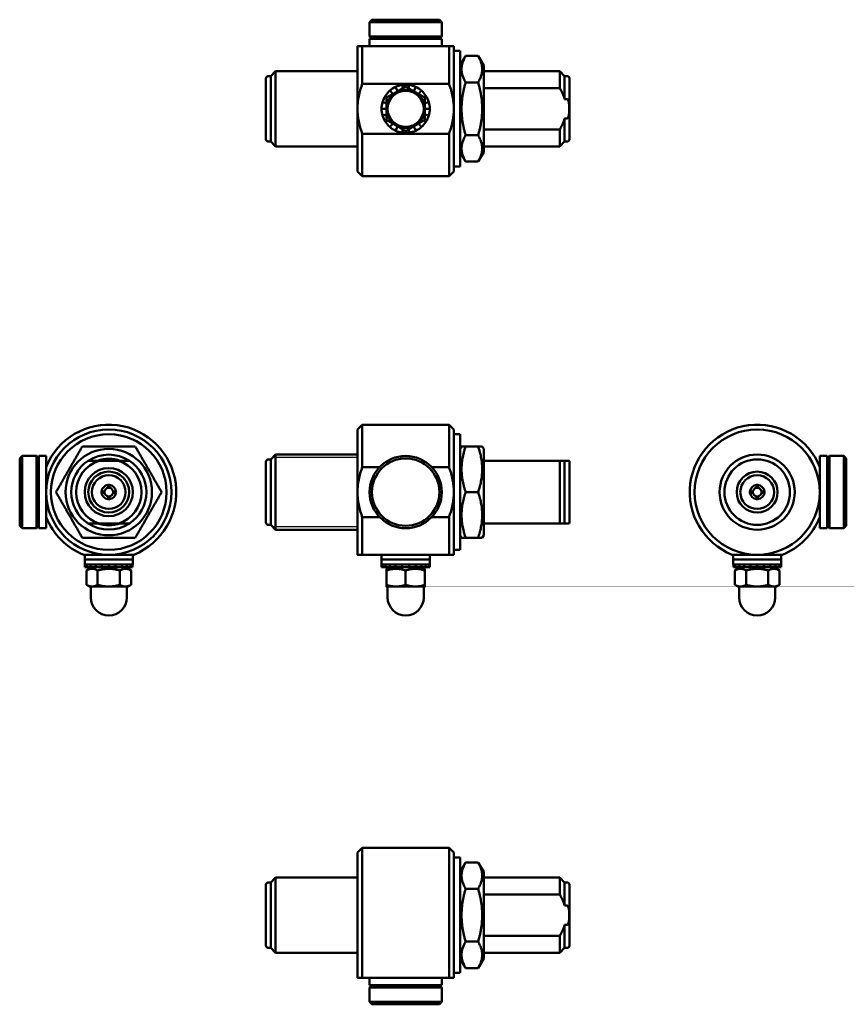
# Model space of a CAD drawing. Header units: millimetres. Extents: x 22 to 194, y 48 to 252.
import ezdxf

# ---------------------------------------------------------------- set-up
doc = ezdxf.new("R2010")
doc.units = ezdxf.units.MM
doc.layers.add('Viditelné hrany(CSN)', color=7, linetype='Continuous', lineweight=50)
doc.layers.add('Závity(CSN)', color=7, linetype='Continuous', lineweight=25)

msp = doc.modelspace()

# ---------------------------------------------------------------- linework, layer by layer
at = {"layer": 'Viditelné hrany(CSN)'}
for p, q in [((95.5, 252.38), (95, 251.88)), ((95, 251.88), (110, 251.88)), ((95, 251.88), (95, 248.88)), ((95.5, 252.38), (109.5, 252.38)), ((109.5, 252.38), (110, 251.88)), ((110, 251.88), (110, 248.88)), ((95, 248.88), (110, 248.88)), ((95.5, 248.38), (95, 248.88)), ((110, 248.38), (95, 248.38)), ((95, 246.88), (95, 248.38)), ((109.5, 248.38), (110, 248.88)), ((110, 246.88), (110, 248.38)), ((92.5, 246.88), (92.5, 233.88)), ((93.5, 246.88), (93.5, 239.07)), ((97.09, 246.88), (93.5, 246.88)), ((97.09, 246.88), (107.91, 246.88)), ((111.5, 246.88), (107.91, 246.88)), ((111.5, 246.88), (111.5, 239.07)), ((112.5, 246.88), (112.5, 233.88)), ((113.8, 245.88), (112.5, 245.88)), ((113.8, 221.88), (113.8, 245.88)), ((113.8, 242.85), (114.95, 244.85)), ((117.55, 244.85), (114.95, 244.85)), ((118.7, 242.85), (117.55, 244.85)), ((74.5, 240.68), (75.5, 241.68)), ((75.5, 241.68), (75.5, 226.08)), ((92.5, 241.68), (75.5, 241.68)), ((118.7, 224.91), (118.7, 242.85)), ((134.5, 241.68), (118.7, 241.68)), ((134.5, 241.68), (134.5, 238.19)), ((135.5, 240.68), (134.5, 241.68)), ((73.5, 227.58), (73.5, 240.18)), ((74.5, 240.68), (74, 240.68)), ((74.5, 240.68), (74.5, 227.08)), ((117.55, 239.36), (114.95, 239.36)), ((135.5, 240.68), (135.5, 235.88)), ((136, 240.68), (135.5, 240.68)), ((136.5, 240.18), (136.5, 227.58)), ((93.5, 239.07), (111.5, 239.07)), ((99.23, 237.66), (99.83, 236.96)), ((100.83, 237.53), (100.42, 238.43)), ((101.79, 238.83), (101.89, 238.14)), ((103.11, 238.14), (103.21, 238.83)), ((104.58, 238.43), (104.17, 237.53)), ((105.17, 236.96), (105.77, 237.66)), ((118.7, 238.19), (134.5, 238.19)), ((97.7, 235.29), (98.5, 235.05)), ((98.71, 236.31), (98.29, 236.58)), ((106.71, 236.58), (106.29, 236.31)), ((106.5, 235.05), (107.3, 235.29)), ((135.5, 235.88), (136, 235.88)), ((92.5, 233.88), (92.5, 220.88)), ((98.5, 233.88), (97.5, 233.88)), ((107.5, 233.88), (106.5, 233.88)), ((112.5, 233.88), (112.5, 220.88)), ((97.7, 232.47), (98.5, 232.7)), ((98.71, 231.45), (98.29, 231.18)), ((106.71, 231.18), (106.29, 231.45)), ((106.5, 232.7), (107.3, 232.47)), ((135.5, 231.88), (135.5, 227.08)), ((136, 231.88), (135.5, 231.88)), ((99.23, 230.1), (99.83, 230.8)), ((100.83, 230.22), (100.42, 229.33)), ((101.79, 228.93), (101.89, 229.61)), ((103.11, 229.61), (103.21, 228.93)), ((104.58, 229.33), (104.17, 230.22)), ((105.17, 230.8), (105.77, 230.1)), ((134.5, 229.57), (118.7, 229.57)), ((134.5, 229.57), (134.5, 226.08)), ((74.5, 227.08), (74, 227.08)), ((74.5, 227.08), (75.5, 226.08)), ((93.5, 228.68), (93.5, 219.88)), ((111.5, 228.68), (93.5, 228.68)), ((111.5, 228.68), (111.5, 219.88)), ((117.55, 228.39), (114.95, 228.39)), ((135.5, 227.08), (134.5, 226.08)), ((136, 227.08), (135.5, 227.08)), ((92.5, 226.08), (75.5, 226.08)), ((113.8, 224.91), (114.95, 222.91)), ((118.7, 224.91), (117.55, 222.91)), ((134.5, 226.08), (118.7, 226.08)), ((117.55, 222.91), (114.95, 222.91)), ((92.5, 220.88), (93.5, 219.88)), ((112.5, 220.88), (111.5, 219.88)), ((113.8, 221.88), (112.5, 221.88)), ((111.5, 219.88), (93.5, 219.88)), ((92.5, 167.3), (93.5, 168.3)), ((93.5, 168.3), (93.5, 159.5)), ((111.5, 168.3), (93.5, 168.3)), ((111.5, 168.3), (111.5, 159.5)), ((112.5, 167.3), (111.5, 168.3)), ((92.5, 167.3), (92.5, 154.3)), ((112.5, 167.3), (112.5, 154.3)), ((113.8, 166.3), (112.5, 166.3)), ((113.8, 142.3), (113.8, 166.3)), ((113.8, 163.27), (114.11, 163.8)), ((114.11, 163.8), (114.95, 163.8)), ((117.55, 163.8), (114.95, 163.8)), ((117.55, 163.8), (118.39, 163.8)), ((118.7, 163.27), (118.39, 163.8)), ((22.36, 161.3), (22.86, 161.8)), ((22.86, 146.8), (22.86, 161.8)), ((22.86, 161.8), (25.86, 161.8)), ((25.86, 146.8), (25.86, 161.8)), ((26.36, 161.3), (25.86, 161.8)), ((26.36, 161.8), (26.36, 146.8)), ((27.86, 161.8), (26.36, 161.8)), ((27.86, 159.5), (27.86, 161.8)), ((74.5, 161.1), (75.5, 162.1)), ((75.5, 162.1), (75.5, 146.5)), ((92.5, 162.1), (75.5, 162.1)), ((118.7, 145.33), (118.7, 163.27)), ((188.49, 161.8), (188.49, 159.5)), ((188.49, 161.8), (189.99, 161.8)), ((189.99, 161.3), (190.49, 161.8)), ((189.99, 146.8), (189.99, 161.8)), ((190.49, 161.8), (190.49, 146.8)), ((193.49, 161.8), (190.49, 161.8)), ((193.49, 161.8), (193.49, 146.8)), ((193.99, 161.3), (193.49, 161.8)), ((22.36, 147.3), (22.36, 161.3)), ((42.86, 160.8), (38.86, 160.8)), ((73.5, 148), (73.5, 160.6)), ((74.5, 161.1), (74, 161.1)), ((74.5, 161.1), (74.5, 147.5)), ((93.5, 159.5), (97.09, 159.5)), ((107.91, 159.5), (111.5, 159.5)), ((134.5, 160.8), (118.7, 160.8)), ((134.5, 160.8), (134.5, 147.8)), ((135.5, 160.8), (135.5, 147.8)), ((136, 160.8), (135.5, 160.8)), ((136.46, 160.8), (136, 160.8)), ((136.5, 160.6), (136.5, 148)), ((193.99, 161.3), (193.99, 147.3)), ((40.71, 155.19), (40.71, 155.79)), ((41.01, 155.79), (41.01, 155.19)), ((175.34, 155.19), (175.34, 155.79)), ((175.64, 155.79), (175.64, 155.19)), ((39.37, 154.45), (39.97, 154.45)), ((39.97, 154.15), (39.37, 154.15)), ((40.71, 152.81), (40.71, 153.41)), ((41.01, 153.41), (41.01, 152.81)), ((41.75, 154.45), (42.35, 154.45)), ((42.35, 154.15), (41.75, 154.15)), ((92.5, 154.3), (92.5, 141.3)), ((112.5, 154.3), (112.5, 141.3)), ((117.55, 154.3), (114.95, 154.3)), ((174, 154.45), (174.61, 154.45)), ((174.61, 154.15), (174, 154.15)), ((175.34, 152.81), (175.34, 153.41)), ((175.64, 153.41), (175.64, 152.81)), ((176.38, 154.45), (176.99, 154.45)), ((176.99, 154.15), (176.38, 154.15)), ((22.36, 147.3), (22.86, 146.8)), ((26.36, 147.3), (25.86, 146.8)), ((27.86, 146.8), (27.86, 149.1)), ((38.86, 147.8), (42.86, 147.8)), ((74.5, 147.5), (74, 147.5)), ((74.5, 147.5), (75.5, 146.5)), ((93.5, 149.1), (93.5, 141.3)), ((97.09, 149.1), (93.5, 149.1)), ((111.5, 149.1), (107.91, 149.1)), ((111.5, 149.1), (111.5, 141.3)), ((118.7, 147.8), (134.5, 147.8)), ((135.5, 147.8), (136, 147.8)), ((136, 147.8), (136.46, 147.8)), ((188.49, 149.1), (188.49, 146.8)), ((189.99, 147.3), (190.49, 146.8)), ((193.99, 147.3), (193.49, 146.8)), ((22.86, 146.8), (25.86, 146.8)), ((27.86, 146.8), (26.36, 146.8)), ((92.5, 146.5), (75.5, 146.5)), ((113.8, 145.33), (114.11, 144.8)), ((118.7, 145.33), (118.39, 144.8)), ((188.49, 146.8), (189.99, 146.8)), ((193.49, 146.8), (190.49, 146.8)), ((114.95, 144.8), (114.11, 144.8)), ((117.55, 144.8), (114.95, 144.8)), ((118.39, 144.8), (117.55, 144.8)), ((35.86, 141.3), (35.86, 140.3)), ((45.86, 141.3), (45.86, 140.3)), ((93.5, 141.3), (111.5, 141.3)), ((97.5, 141.3), (97.5, 140.3)), ((107.5, 141.3), (107.5, 140.3)), ((113.8, 142.3), (112.5, 142.3)), ((170.49, 141.3), (170.49, 140.3)), ((180.49, 141.3), (180.49, 140.3)), ((45.86, 140.3), (35.86, 140.3)), ((35.86, 140.3), (35.86, 139.3)), ((45.86, 140.3), (35.86, 140.3)), ((45.86, 139.3), (35.86, 139.3)), ((35.91, 139.3), (35.86, 139.3)), ((35.86, 139.3), (35.86, 138.7)), ((35.91, 138.7), (35.91, 139.3)), ((36.31, 139.3), (36.31, 138.7)), ((37.08, 139.3), (36.31, 139.3)), ((37.08, 138.7), (37.08, 139.3)), ((38.16, 139.3), (38.16, 138.7)), ((39.45, 139.3), (38.16, 139.3)), ((39.45, 138.7), (39.45, 139.3)), ((40.86, 139.3), (40.86, 138.7)), ((42.27, 139.3), (40.86, 139.3)), ((42.27, 138.7), (42.27, 139.3)), ((43.56, 139.3), (43.56, 138.7)), ((44.64, 139.3), (43.56, 139.3)), ((44.64, 138.7), (44.64, 139.3)), ((45.41, 139.3), (45.41, 138.7)), ((45.81, 139.3), (45.41, 139.3)), ((45.81, 138.7), (45.81, 139.3)), ((45.86, 140.3), (45.86, 139.3)), ((107.5, 140.3), (97.5, 140.3)), ((97.5, 140.3), (97.5, 139.3)), ((107.5, 140.3), (97.5, 140.3)), ((107.5, 139.3), (97.5, 139.3)), ((97.5, 138.7), (97.5, 139.3)), ((97.7, 139.3), (97.7, 138.7)), ((98.29, 139.3), (97.7, 139.3)), ((98.29, 138.7), (98.29, 139.3)), ((99.23, 139.3), (99.23, 138.7)), ((100.42, 139.3), (99.23, 139.3)), ((100.42, 138.7), (100.42, 139.3)), ((101.79, 139.3), (101.79, 138.7)), ((103.21, 139.3), (101.79, 139.3)), ((103.21, 138.7), (103.21, 139.3)), ((104.58, 139.3), (104.58, 138.7)), ((105.77, 139.3), (104.58, 139.3)), ((105.77, 138.7), (105.77, 139.3)), ((106.71, 139.3), (106.71, 138.7)), ((107.3, 139.3), (106.71, 139.3)), ((107.3, 138.7), (107.3, 139.3)), ((107.5, 140.3), (107.5, 139.3)), ((107.5, 139.3), (107.5, 138.7)), ((180.49, 140.3), (170.49, 140.3)), ((170.49, 140.3), (170.49, 139.3)), ((180.49, 140.3), (170.49, 140.3)), ((180.49, 139.3), (170.49, 139.3)), ((170.95, 139.3), (170.55, 139.3)), ((170.55, 139.3), (170.55, 138.7)), ((170.95, 138.7), (170.95, 139.3)), ((171.72, 139.3), (171.72, 138.7)), ((172.79, 139.3), (171.72, 139.3)), ((172.79, 138.7), (172.79, 139.3)), ((174.09, 139.3), (174.09, 138.7)), ((175.49, 139.3), (174.09, 139.3)), ((175.49, 138.7), (175.49, 139.3)), ((176.9, 139.3), (176.9, 138.7)), ((178.2, 139.3), (176.9, 139.3)), ((178.2, 138.7), (178.2, 139.3)), ((179.27, 139.3), (179.27, 138.7)), ((180.04, 139.3), (179.27, 139.3)), ((180.04, 138.7), (180.04, 139.3)), ((180.44, 139.3), (180.44, 138.7)), ((180.49, 139.3), (180.44, 139.3)), ((180.49, 140.3), (180.49, 139.3)), ((180.49, 139.3), (180.49, 138.7)), ((35.91, 138.7), (35.86, 138.7)), ((36.31, 138.7), (35.91, 138.7)), ((37.41, 138.7), (36.24, 138.03)), ((36.24, 138.03), (36.24, 135.06)), ((37.08, 138.7), (36.31, 138.7)), ((37.86, 138.7), (37.08, 138.7)), ((37.86, 138.7), (38.07, 138.7)), ((38.07, 138.7), (38.16, 138.7)), ((39.45, 138.7), (38.16, 138.7)), ((38.55, 138.03), (38.55, 135.06)), ((39.74, 138.7), (39.45, 138.7)), ((39.74, 138.7), (39.92, 138.7)), ((39.92, 138.7), (40.72, 138.7)), ((40.72, 138.7), (40.86, 138.7)), ((42.27, 138.7), (40.86, 138.7)), ((42.27, 138.7), (42.8, 138.7)), ((42.8, 138.7), (43.01, 138.7)), ((43.56, 138.7), (43.01, 138.7)), ((43.17, 138.03), (43.17, 135.06)), ((44.64, 138.7), (43.56, 138.7)), ((44.31, 138.7), (45.48, 138.03)), ((45.41, 138.7), (44.64, 138.7)), ((45.81, 138.7), (45.41, 138.7)), ((45.48, 138.03), (45.48, 135.06)), ((97.7, 138.7), (97.5, 138.7)), ((98.29, 138.7), (97.7, 138.7)), ((99.16, 138.7), (98.29, 138.7)), ((99.05, 138.7), (98.5, 138.38)), ((98.5, 138.03), (98.5, 138.38)), ((98.5, 138.03), (98.5, 135.06)), ((99.16, 138.7), (99.23, 138.7)), ((100.42, 138.7), (99.23, 138.7)), ((100.85, 138.7), (100.42, 138.7)), ((100.85, 138.7), (101.04, 138.7)), ((101.04, 138.7), (101.79, 138.7)), ((103.21, 138.7), (101.79, 138.7)), ((102.5, 138.03), (102.5, 135.06)), ((103.21, 138.7), (103.96, 138.7)), ((103.96, 138.7), (104.15, 138.7)), ((104.58, 138.7), (104.15, 138.7)), ((105.77, 138.7), (104.58, 138.7)), ((105.77, 138.7), (105.84, 138.7)), ((106.71, 138.7), (105.84, 138.7)), ((105.95, 138.7), (106.5, 138.38)), ((106.5, 138.38), (106.5, 138.03)), ((106.5, 138.03), (106.5, 135.06)), ((107.3, 138.7), (106.71, 138.7)), ((107.5, 138.7), (107.3, 138.7)), ((170.95, 138.7), (170.55, 138.7)), ((172.04, 138.7), (170.88, 138.03)), ((170.88, 138.03), (170.88, 135.06)), ((171.72, 138.7), (170.95, 138.7)), ((172.79, 138.7), (171.72, 138.7)), ((173.35, 138.7), (172.79, 138.7)), ((173.19, 138.03), (173.19, 135.06)), ((173.35, 138.7), (173.55, 138.7)), ((173.55, 138.7), (174.09, 138.7)), ((175.49, 138.7), (174.09, 138.7)), ((175.49, 138.7), (175.64, 138.7)), ((175.64, 138.7), (176.43, 138.7)), ((176.43, 138.7), (176.61, 138.7)), ((176.9, 138.7), (176.61, 138.7)), ((178.2, 138.7), (176.9, 138.7)), ((177.8, 138.03), (177.8, 135.06)), ((178.2, 138.7), (178.29, 138.7)), ((178.29, 138.7), (178.5, 138.7)), ((179.27, 138.7), (178.5, 138.7)), ((178.94, 138.7), (180.11, 138.03)), ((180.04, 138.7), (179.27, 138.7)), ((180.44, 138.7), (180.04, 138.7)), ((180.11, 138.03), (180.11, 135.06)), ((180.49, 138.7), (180.44, 138.7)), ((36.86, 134.7), (36.24, 135.06)), ((44.86, 134.7), (45.48, 135.06)), ((171.49, 134.7), (170.88, 135.06)), ((179.49, 134.7), (180.11, 135.06)), ((36.86, 134.7), (37.4, 134.7)), ((37.11, 134.7), (37.11, 132.45)), ((37.4, 134.7), (40.86, 134.7)), ((40.86, 134.7), (44.32, 134.7)), ((44.32, 134.7), (44.86, 134.7)), ((44.61, 134.7), (44.61, 132.45)), ((98.5, 134.7), (100.5, 134.7)), ((98.75, 134.7), (98.75, 132.45)), ((100.5, 134.7), (104.5, 134.7)), ((104.5, 134.7), (106.5, 134.7)), ((106.25, 134.7), (106.25, 132.45)), ((171.49, 134.7), (172.03, 134.7)), ((171.74, 134.7), (171.74, 132.45)), ((172.03, 134.7), (175.49, 134.7)), ((175.49, 134.7), (178.96, 134.7)), ((178.96, 134.7), (179.49, 134.7)), ((179.24, 134.7), (179.24, 132.45)), ((92.5, 79.47), (93.5, 80.47)), ((93.5, 80.47), (93.5, 53.47)), ((111.5, 80.47), (93.5, 80.47)), ((111.5, 80.47), (111.5, 53.47)), ((112.5, 79.47), (111.5, 80.47)), ((92.5, 79.47), (92.5, 53.47)), ((112.5, 79.47), (112.5, 53.47)), ((113.8, 78.47), (112.5, 78.47)), ((113.8, 54.47), (113.8, 78.47)), ((113.8, 75.44), (114.95, 77.44)), ((117.55, 77.44), (114.95, 77.44)), ((118.7, 75.44), (117.55, 77.44)), ((74.5, 73.27), (75.5, 74.27)), ((75.5, 74.27), (75.5, 58.67)), ((92.5, 74.27), (75.5, 74.27)), ((118.7, 57.5), (118.7, 75.44)), ((134.5, 74.27), (118.7, 74.27)), ((134.5, 74.27), (134.5, 70.78)), ((135.5, 73.27), (134.5, 74.27)), ((73.5, 60.17), (73.5, 72.77)), ((74.5, 73.27), (74, 73.27)), ((74.5, 73.27), (74.5, 59.67)), ((117.55, 71.95), (114.95, 71.95)), ((135.5, 73.27), (135.5, 68.46)), ((136, 73.27), (135.5, 73.27)), ((136.5, 72.77), (136.5, 60.17)), ((118.7, 70.78), (134.5, 70.78)), ((135.5, 68.46), (136, 68.46)), ((135.5, 64.47), (135.5, 59.67)), ((136, 64.47), (135.5, 64.47)), ((134.5, 62.15), (118.7, 62.15)), ((134.5, 62.15), (134.5, 58.67)), ((74.5, 59.67), (74, 59.67)), ((74.5, 59.67), (75.5, 58.67)), ((117.55, 60.98), (114.95, 60.98)), ((135.5, 59.67), (134.5, 58.67)), ((136, 59.67), (135.5, 59.67)), ((92.5, 58.67), (75.5, 58.67)), ((113.8, 57.5), (114.95, 55.5)), ((118.7, 57.5), (117.55, 55.5)), ((134.5, 58.67), (118.7, 58.67)), ((117.55, 55.5), (114.95, 55.5)), ((93.5, 53.47), (97.09, 53.47)), ((95, 53.47), (95, 51.97)), ((107.91, 53.47), (97.09, 53.47)), ((107.91, 53.47), (111.5, 53.47)), ((110, 53.47), (110, 51.97)), ((113.8, 54.47), (112.5, 54.47)), ((95.5, 51.97), (95, 51.47)), ((95, 51.97), (110, 51.97)), ((110, 51.47), (95, 51.47)), ((95, 48.47), (95, 51.47)), ((109.5, 51.97), (110, 51.47)), ((110, 48.47), (110, 51.47)), ((110, 48.47), (95, 48.47)), ((95.5, 47.97), (95, 48.47)), ((109.5, 47.97), (95.5, 47.97)), ((109.5, 47.97), (110, 48.47))]:
    msp.add_line(p, q, dxfattribs=at)
for centre, radius in [((102.5, 233.88), 3.75), ((40.86, 154.3), 12), ((40.86, 154.3), 8.97), ((102.5, 154.3), 7.5), ((175.49, 154.3), 7.8), ((102.5, 154.3), 7), ((175.49, 154.3), 6.8), ((40.86, 154.3), 5), ((40.86, 154.3), 4.25), ((40.86, 154.3), 3.5), ((175.49, 154.3), 4.25), ((175.49, 154.3), 3.5)]:
    msp.add_circle(centre, radius, dxfattribs=at)
for centre, radius, start, end in [((74, 240.18), 0.5, 90, 180), ((136, 240.18), 0.5, 0, 90), ((102.5, 233.88), 5, 130.9091, 147.2727), ((102.5, 233.88), 4, 120, 180), ((102.5, 233.88), 5, 114.5455, 130.9091), ((102.5, 233.88), 5, 98.1818, 114.5455), ((102.5, 233.88), 4, 60, 120), ((102.5, 233.88), 5, 81.8182, 98.1818), ((102.5, 233.88), 5, 65.4545, 81.8182), ((102.5, 233.88), 4, 0, 60), ((102.5, 233.88), 5, 49.0909, 65.4545), ((102.5, 233.88), 5, 32.7273, 49.0909), ((102.5, 233.88), 5, 163.6364, 180), ((102.5, 233.88), 5, 147.2727, 163.6364), ((102.5, 233.88), 5, 16.3636, 32.7273), ((102.5, 233.88), 5, 0, 16.3636), ((102.5, 233.88), 5, 180, 196.3636), ((102.5, 233.88), 4, 180, 240), ((102.5, 233.88), 4, 300, 0), ((102.5, 233.88), 5, 343.6364, 0), ((102.5, 233.88), 5, 196.3636, 212.7273), ((102.5, 233.88), 5, 212.7273, 229.0909), ((102.5, 233.88), 5, 310.9091, 327.2727), ((102.5, 233.88), 5, 327.2727, 343.6364), ((102.5, 233.88), 5, 229.0909, 245.4545), ((102.5, 233.88), 5, 245.4545, 261.8182), ((102.5, 233.88), 4, 240, 300), ((102.5, 233.88), 5, 278.1818, 294.5455), ((102.5, 233.88), 5, 294.5455, 310.9091), ((74, 227.58), 0.5, 180, 270), ((102.5, 233.88), 5, 261.8182, 278.1818), ((136, 227.58), 0.5, 270, 0), ((40.86, 154.3), 14, 291.7868, 158.2132), ((175.49, 154.3), 14, 21.7868, 248.2132), ((40.86, 154.3), 13, 270, 180), ((175.49, 154.3), 13, 0, 270), ((40.86, 154.3), 7.78, 56.626, 123.374), ((40.86, 154.3), 7.8, 123.5573, 236.4427), ((40.86, 154.3), 6.8, 107.0826, 252.9174), ((40.86, 154.3), 6.92, 69.9922, 110.0078), ((40.86, 154.3), 6.8, 287.0826, 72.9174), ((40.86, 154.3), 7.8, 303.5573, 56.4427), ((74, 160.6), 0.5, 90, 180), ((136, 160.6), 0.5, 0, 23.5782), ((40.86, 154.3), 1.5, 95.7392, 174.2608), ((40.86, 154.3), 1.5, 84.2608, 95.7392), ((40.86, 154.3), 1.5, 5.7392, 84.2608), ((175.49, 154.3), 1.5, 95.7392, 174.2608), ((175.49, 154.3), 1.5, 84.2608, 95.7392), ((175.49, 154.3), 1.5, 5.7392, 84.2608), ((40.86, 154.3), 13, 180, 270), ((40.86, 154.3), 1.5, 174.2608, 185.7392), ((40.86, 154.3), 1.5, 185.7392, 264.2608), ((40.86, 154.3), 0.9, 170.4059, 189.5941), ((40.86, 154.3), 0.9, 99.5941, 170.4059), ((40.86, 154.3), 0.9, 189.5941, 260.4059), ((40.86, 154.3), 0.9, 80.4059, 99.5941), ((40.86, 154.3), 0.9, 260.4059, 279.5941), ((40.86, 154.3), 0.9, 9.5941, 80.4059), ((40.86, 154.3), 0.9, 279.5941, 350.4059), ((40.86, 154.3), 1.5, 275.7392, 354.2608), ((40.86, 154.3), 0.9, 350.4059, 9.5941), ((40.86, 154.3), 1.5, 354.2608, 5.7392), ((175.49, 154.3), 1.5, 174.2608, 185.7392), ((175.49, 154.3), 1.5, 185.7392, 264.2608), ((175.49, 154.3), 0.9, 170.4059, 189.5941), ((175.49, 154.3), 0.9, 99.5941, 170.4059), ((175.49, 154.3), 0.9, 189.5941, 260.4059), ((175.49, 154.3), 0.9, 80.4059, 99.5941), ((175.49, 154.3), 0.9, 260.4059, 279.5941), ((175.49, 154.3), 13, 270, 0), ((175.49, 154.3), 0.9, 9.5941, 80.4059), ((175.49, 154.3), 0.9, 279.5941, 350.4059), ((175.49, 154.3), 1.5, 275.7392, 354.2608), ((175.49, 154.3), 0.9, 350.4059, 9.5941), ((175.49, 154.3), 1.5, 354.2608, 5.7392), ((40.86, 154.3), 1.5, 264.2608, 275.7392), ((175.49, 154.3), 1.5, 264.2608, 275.7392), ((40.86, 154.3), 14, 201.7868, 248.2132), ((40.86, 154.3), 7.78, 236.626, 303.374), ((40.86, 154.3), 6.92, 249.9922, 290.0078), ((74, 148), 0.5, 180, 270), ((136, 148), 0.5, 336.4218, 0), ((175.49, 154.3), 14, 291.7868, 338.2132), ((40.86, 132.45), 3.75, 180, 0), ((102.5, 132.45), 3.75, 180, 0), ((175.49, 132.45), 3.75, 180, 0), ((74, 72.77), 0.5, 90, 180), ((136, 72.77), 0.5, 0, 90), ((74, 60.17), 0.5, 180, 270), ((136, 60.17), 0.5, 270, 0)]:
    msp.add_arc(centre, radius, start, end, dxfattribs=at)
for points, weights in [([(93.5, 246.88), (92.5, 246.88), (92.5, 246.88)], [1, 1.01904933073, 1]), ([(112.5, 246.88), (112.5, 246.88), (111.5, 246.88)], [1, 1.01904933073, 1]), ([(114.95, 244.85), (113.37, 242.11), (114.95, 239.36)], [1, 1.15470053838, 1]), ([(117.55, 239.36), (119.13, 242.11), (117.55, 244.85)], [1, 1.15470053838, 1]), ([(114.95, 239.36), (113.37, 233.88), (114.95, 228.39)], [1, 1.15470053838, 1]), ([(117.55, 228.39), (119.13, 233.88), (117.55, 239.36)], [1, 1.15470053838, 1]), ([(92.5, 233.88), (92.5, 236.38), (93.5, 239.07)], [1, 1.01904933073, 1]), ([(98.5, 236.19), (99.57, 236.81), (100.5, 237.34)], [1, 1.0379548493, 1]), ([(100.5, 237.34), (101.43, 237.88), (102.5, 238.5)], [1, 1.0379548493, 1]), ([(102.5, 238.5), (103.57, 237.88), (104.5, 237.34)], [1, 1.0379548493, 1]), ([(104.5, 237.34), (105.43, 236.81), (106.5, 236.19)], [1, 1.0379548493, 1]), ([(111.5, 239.07), (112.5, 236.38), (112.5, 233.88)], [1, 1.01904933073, 1]), ([(134.5, 238.19), (135.18, 236.95), (135.5, 235.88)], [1, 1.01280301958, 1]), ([(98.5, 233.88), (98.5, 234.95), (98.5, 236.19)], [1, 1.0379548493, 1]), ([(106.5, 236.19), (106.5, 234.95), (106.5, 233.88)], [1, 1.0379548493, 1]), ([(93.5, 228.68), (92.5, 231.38), (92.5, 233.88)], [1, 1.01904933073, 1]), ([(98.5, 231.57), (98.5, 232.81), (98.5, 233.88)], [1, 1.0379548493, 1]), ([(106.5, 233.88), (106.5, 232.81), (106.5, 231.57)], [1, 1.0379548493, 1]), ([(112.5, 233.88), (112.5, 231.38), (111.5, 228.68)], [1, 1.01904933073, 1]), ([(100.5, 230.41), (99.57, 230.95), (98.5, 231.57)], [1, 1.0379548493, 1]), ([(106.5, 231.57), (105.43, 230.95), (104.5, 230.41)], [1, 1.0379548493, 1]), ([(135.5, 231.88), (135.18, 230.8), (134.5, 229.57)], [1, 1.01280301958, 1]), ([(102.5, 229.26), (101.43, 229.88), (100.5, 230.41)], [1, 1.0379548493, 1]), ([(104.5, 230.41), (103.57, 229.88), (102.5, 229.26)], [1, 1.0379548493, 1]), ([(114.95, 228.39), (113.37, 225.65), (114.95, 222.91)], [1, 1.15470053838, 1]), ([(117.55, 222.91), (119.13, 225.65), (117.55, 228.39)], [1, 1.15470053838, 1]), ([(29.89, 154.3), (32.63, 159.05), (35.37, 163.8)], [1, 1.15470053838, 1]), ([(35.37, 163.8), (40.86, 163.8), (46.34, 163.8)], [1, 1.15470053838, 1]), ([(46.34, 163.8), (49.09, 159.05), (51.83, 154.3)], [1, 1.15470053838, 1]), ([(114.95, 163.8), (113.37, 159.05), (114.95, 154.3)], [1, 1.15470053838, 1]), ([(117.55, 154.3), (119.13, 159.05), (117.55, 163.8)], [1, 1.15470053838, 1]), ([(27.86, 159.5), (27.86, 156.8), (27.86, 154.3)], [1, 1.01904933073, 1]), ([(38.86, 160.8), (37.78, 160.8), (36.55, 160.8)], [1, 1.01280301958, 1]), ([(45.17, 160.8), (43.94, 160.8), (42.86, 160.8)], [1, 1.01280301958, 1]), ([(92.5, 154.3), (92.5, 156.8), (93.5, 159.5)], [1, 1.01904933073, 1]), ([(111.5, 159.5), (112.5, 156.8), (112.5, 154.3)], [1, 1.01904933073, 1]), ([(135.5, 160.8), (135.18, 160.8), (134.5, 160.8)], [1, 1.01280301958, 1]), ([(188.49, 154.3), (188.49, 156.8), (188.49, 159.5)], [1, 1.01904933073, 1]), ([(27.86, 154.3), (27.86, 151.8), (27.86, 149.1)], [1, 1.01904933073, 1]), ([(35.37, 144.8), (32.63, 149.55), (29.89, 154.3)], [1, 1.15470053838, 1]), ([(51.83, 154.3), (49.09, 149.55), (46.34, 144.8)], [1, 1.15470053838, 1]), ([(93.5, 149.1), (92.5, 151.8), (92.5, 154.3)], [1, 1.01904933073, 1]), ([(112.5, 154.3), (112.5, 151.8), (111.5, 149.1)], [1, 1.01904933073, 1]), ([(114.95, 154.3), (113.37, 149.55), (114.95, 144.8)], [1, 1.15470053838, 1]), ([(117.55, 144.8), (119.13, 149.55), (117.55, 154.3)], [1, 1.15470053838, 1]), ([(188.49, 149.1), (188.49, 151.8), (188.49, 154.3)], [1, 1.01904933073, 1]), ([(36.55, 147.8), (37.78, 147.8), (38.86, 147.8)], [1, 1.01280301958, 1]), ([(42.86, 147.8), (43.94, 147.8), (45.17, 147.8)], [1, 1.01280301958, 1]), ([(134.5, 147.8), (135.18, 147.8), (135.5, 147.8)], [1, 1.01280301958, 1]), ([(46.34, 144.8), (40.86, 144.8), (35.37, 144.8)], [1, 1.15470053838, 1]), ([(35.66, 141.3), (38.36, 141.3), (40.86, 141.3)], [1, 1.01904933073, 1]), ([(40.86, 141.3), (43.36, 141.3), (46.06, 141.3)], [1, 1.01904933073, 1]), ([(92.5, 141.3), (92.5, 141.3), (93.5, 141.3)], [1, 1.01904933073, 1]), ([(111.5, 141.3), (112.5, 141.3), (112.5, 141.3)], [1, 1.01904933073, 1]), ([(170.3, 141.3), (172.99, 141.3), (175.49, 141.3)], [1, 1.01904933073, 1]), ([(175.49, 141.3), (178, 141.3), (180.69, 141.3)], [1, 1.01904933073, 1]), ([(38.55, 138.03), (37.4, 138.69), (36.24, 138.03)], [1, 1.15470053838, 1]), ([(43.17, 138.03), (40.86, 138.69), (38.55, 138.03)], [1, 1.15470053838, 1]), ([(45.48, 138.03), (44.32, 138.69), (43.17, 138.03)], [1, 1.15470053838, 1]), ([(102.5, 138.03), (100.5, 138.69), (98.5, 138.03)], [1, 1.15470053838, 1]), ([(106.5, 138.03), (104.5, 138.69), (102.5, 138.03)], [1, 1.15470053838, 1]), ([(173.19, 138.03), (172.03, 138.69), (170.88, 138.03)], [1, 1.15470053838, 1]), ([(177.8, 138.03), (175.49, 138.69), (173.19, 138.03)], [1, 1.15470053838, 1]), ([(180.11, 138.03), (178.96, 138.69), (177.8, 138.03)], [1, 1.15470053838, 1]), ([(36.24, 135.06), (36.86, 134.7), (37.4, 134.7)], [1, 1.0379548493, 1]), ([(37.4, 134.7), (37.93, 134.7), (38.55, 135.06)], [1, 1.0379548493, 1]), ([(38.55, 135.06), (39.79, 134.7), (40.86, 134.7)], [1, 1.0379548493, 1]), ([(40.86, 134.7), (41.93, 134.7), (43.17, 135.06)], [1, 1.0379548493, 1]), ([(43.17, 135.06), (43.79, 134.7), (44.32, 134.7)], [1, 1.0379548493, 1]), ([(44.32, 134.7), (44.86, 134.7), (45.48, 135.06)], [1, 1.0379548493, 1]), ([(98.5, 135.06), (99.57, 134.7), (100.5, 134.7)], [1, 1.0379548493, 1]), ([(98.5, 134.7), (98.5, 134.7), (98.5, 135.06)], [1, 1.0379548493, 1]), ([(100.5, 134.7), (101.43, 134.7), (102.5, 135.06)], [1, 1.0379548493, 1]), ([(102.5, 135.06), (103.57, 134.7), (104.5, 134.7)], [1, 1.0379548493, 1]), ([(104.5, 134.7), (105.43, 134.7), (106.5, 135.06)], [1, 1.0379548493, 1]), ([(106.5, 135.06), (106.5, 134.7), (106.5, 134.7)], [1, 1.0379548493, 1]), ([(170.88, 135.06), (171.49, 134.7), (172.03, 134.7)], [1, 1.0379548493, 1]), ([(172.03, 134.7), (172.57, 134.7), (173.19, 135.06)], [1, 1.0379548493, 1]), ([(173.19, 135.06), (174.42, 134.7), (175.49, 134.7)], [1, 1.0379548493, 1]), ([(175.49, 134.7), (176.57, 134.7), (177.8, 135.06)], [1, 1.0379548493, 1]), ([(177.8, 135.06), (178.42, 134.7), (178.96, 134.7)], [1, 1.0379548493, 1]), ([(178.96, 134.7), (179.49, 134.7), (180.11, 135.06)], [1, 1.0379548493, 1]), ([(114.95, 77.44), (113.37, 74.69), (114.95, 71.95)], [1, 1.15470053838, 1]), ([(117.55, 71.95), (119.13, 74.69), (117.55, 77.44)], [1, 1.15470053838, 1]), ([(114.95, 71.95), (113.37, 66.47), (114.95, 60.98)], [1, 1.15470053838, 1]), ([(117.55, 60.98), (119.13, 66.47), (117.55, 71.95)], [1, 1.15470053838, 1]), ([(134.5, 70.78), (135.18, 69.54), (135.5, 68.46)], [1, 1.01280301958, 1]), ([(135.5, 64.47), (135.18, 63.39), (134.5, 62.15)], [1, 1.01280301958, 1]), ([(114.95, 60.98), (113.37, 58.24), (114.95, 55.5)], [1, 1.15470053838, 1]), ([(117.55, 55.5), (119.13, 58.24), (117.55, 60.98)], [1, 1.15470053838, 1]), ([(92.5, 53.47), (92.5, 53.47), (93.5, 53.47)], [1, 1.01904933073, 1]), ([(111.5, 53.47), (112.5, 53.47), (112.5, 53.47)], [1, 1.01904933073, 1])]:
    msp.add_rational_spline(points, weights, degree=2, dxfattribs=at)
for points in [[(136, 235.88), (136.01, 235.88), (136.03, 235.87), (136.06, 235.87), (136.07, 235.86), (136.13, 235.82), (136.17, 235.78), (136.25, 235.66), (136.29, 235.55), (136.38, 235.21), (136.42, 234.94), (136.45, 234.4), (136.46, 234.13), (136.46, 233.88), (136.46, 233.63), (136.45, 233.36), (136.42, 232.81), (136.38, 232.54), (136.29, 232.21), (136.25, 232.1), (136.17, 231.98), (136.13, 231.93), (136.07, 231.9), (136.06, 231.89), (136.03, 231.88), (136.01, 231.88), (136, 231.88)], [(136, 68.46), (136.01, 68.46), (136.03, 68.46), (136.06, 68.45), (136.07, 68.45), (136.13, 68.41), (136.17, 68.37), (136.25, 68.24), (136.29, 68.13), (136.38, 67.8), (136.42, 67.53), (136.45, 66.99), (136.46, 66.72), (136.46, 66.47), (136.46, 66.22), (136.45, 65.94), (136.42, 65.4), (136.38, 65.13), (136.29, 64.8), (136.25, 64.69), (136.17, 64.57), (136.13, 64.52), (136.07, 64.49), (136.06, 64.48), (136.03, 64.47), (136.01, 64.47), (136, 64.47)]]:
    msp.add_open_spline(points, degree=3, knots=[-0.2021206, -0.2021206, -0.2021206, -0.2021206, -0.1980553, -0.1980553, -0.1933782, -0.1933782, -0.1787765, -0.1787765, -0.1493776, -0.1493776, -0.0746888, -0.0746888, 0, 0, 0, 0.0746888, 0.0746888, 0.1493776, 0.1493776, 0.1787765, 0.1787765, 0.1933782, 0.1933782, 0.1980553, 0.1980553, 0.2021206, 0.2021206, 0.2021206, 0.2021206], dxfattribs=at)
at = {"layer": 'Závity(CSN)'}
for p, q in [((92.5, 161.47), (74.87, 161.47)), ((74.87, 147.13), (92.5, 147.13))]:
    msp.add_line(p, q, dxfattribs=at)

doc.saveas('drawing.dxf')
